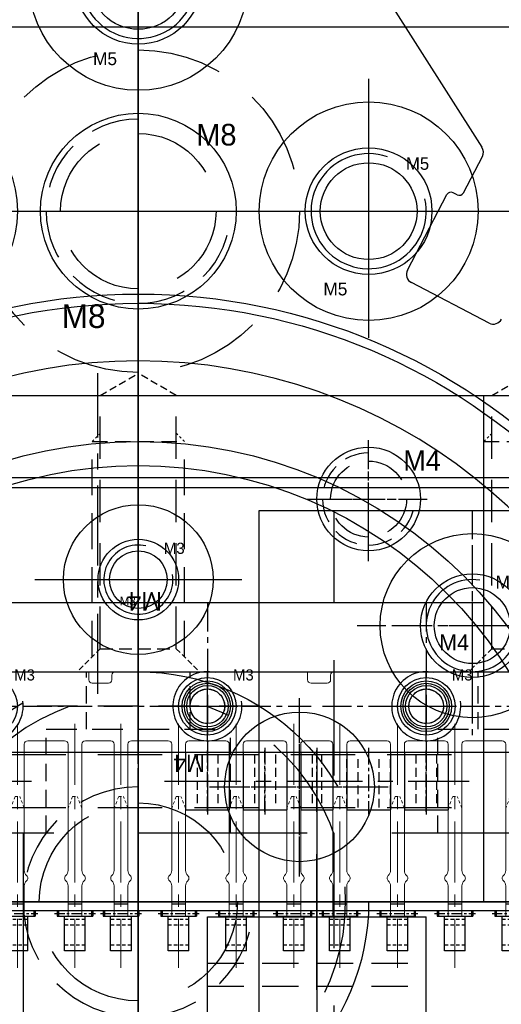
# Model space of a CAD drawing. Header units: millimetres. Extents: x -1657 to 8845, y -11980 to 3013.
# Tile 125 of 256: x 283 to 304, y 700 to 742. Entities that reach past the tile are written whole.
import ezdxf

# ---------------------------------------------------------------- set-up
doc = ezdxf.new("R2010")
doc.units = ezdxf.units.MM
for name, pattern in [('CENTER', [2, 1.25, -0.25, 0.25, -0.25]), ('DASHED', [0.75, 0.5, -0.25]), ('DASHED2', [0.375, 0.25, -0.125])]:
    doc.linetypes.add(name, pattern=pattern)
for name, color, linetype in [('01', 6, 'Continuous'), ('图层14', 143, 'Continuous'), ('图层15', 75, 'Continuous'), ('图层17', 150, 'Continuous'), ('图层19', 51, 'Continuous'), ('图层20', 232, 'Continuous'), ('图层21', 122, 'Continuous'), ('图层22', 204, 'Continuous'), ('图层23', 241, 'Continuous'), ('图层24', 21, 'Continuous'), ('图层25', 81, 'Continuous'), ('图层26', 193, 'Continuous'), ('图层30', 170, 'Continuous'), ('图层33', 235, 'Continuous'), ('图层35', 64, 'Continuous'), ('折弯气缸', 252, 'Continuous'), ('方管2', 2, 'Continuous')]:
    doc.layers.add(name, color=color, linetype=linetype)

# ---------------------------------------------------------------- blocks, each defined once
blk = doc.blocks.new('1084C')
at = {"layer": '01', "ltscale": 1.375}
for p, q in [((-7.357, 9.747), (-7.357, 10.497)), ((2.143, 9.747), (2.143, 10.497)), ((-7.357, 7.497), (-7.357, 8.247)), ((2.143, 7.497), (2.143, 8.247))]:
    blk.add_line(p, q, dxfattribs=at)
at = {"layer": '01', "color": 1, "linetype": 'CENTER', "lineweight": 9, "ltscale": 2.117168}
for p, q in [((-6.109, 8.227), (-6.109, -2.359)), ((-3.609, 8.227), (-3.609, -2.359)), ((-1.609, 8.227), (-1.609, -2.359)), ((0.891, 8.227), (0.891, -2.359))]:
    blk.add_line(p, q, dxfattribs=at)
at = {"layer": '01', "linetype": 'Continuous', "lineweight": 15}
for p, q in [((-6.557, 7.497), (-7.357, 7.497)), ((-6.407, 7.347), (-6.407, 1.864)), ((-5.807, 7.347), (-5.807, 1.864)), ((-5.657, 7.497), (-4.057, 7.497)), ((-3.907, 7.347), (-3.907, 1.864)), ((-3.307, 7.347), (-3.307, 1.864)), ((-3.157, 7.497), (-2.057, 7.497)), ((-1.907, 7.347), (-1.907, 1.864)), ((-1.307, 7.347), (-1.307, 1.864)), ((0.443, 7.497), (-1.157, 7.497)), ((0.593, 7.347), (0.593, 1.864)), ((1.193, 7.347), (1.193, 1.864)), ((2.143, 7.497), (1.343, 7.497)), ((1.343, 7.497), (2.143, 7.497)), ((-6.407, 1.193), (-6.407, -0.125)), ((-5.807, 1.193), (-5.807, -0.125)), ((-3.907, 1.193), (-3.907, -0.125)), ((-3.307, 1.193), (-3.307, -0.125)), ((-1.907, 1.193), (-1.907, -0.125)), ((-1.307, 1.193), (-1.307, -0.125)), ((0.593, 1.193), (0.593, -0.125)), ((1.193, 1.193), (1.193, -0.125))]:
    blk.add_line(p, q, dxfattribs=at)
at = {"layer": '01', "linetype": 'DASHED2', "lineweight": 9, "ltscale": 0.5}
for p, q in [((-6.207, 5.076), (-6.407, 4.576)), ((-6.207, 5.076), (-6.007, 5.076)), ((-5.807, 4.576), (-6.007, 5.076)), ((-3.707, 5.076), (-3.907, 4.576)), ((-3.707, 5.076), (-3.507, 5.076)), ((-3.307, 4.576), (-3.507, 5.076)), ((-1.707, 5.076), (-1.907, 4.576)), ((-1.707, 5.076), (-1.507, 5.076)), ((-1.307, 4.576), (-1.507, 5.076)), ((0.793, 5.076), (0.593, 4.576)), ((0.793, 5.076), (0.993, 5.076)), ((1.193, 4.576), (0.993, 5.076))]:
    blk.add_line(p, q, dxfattribs=at)
at = {"layer": '01', "color": 1, "linetype": 'CENTER', "ltscale": 0.35728}
for p, q in [((-7, 0), (-5.214, 0)), ((-4.5, 0), (-2.714, 0)), ((-2.5, 0), (-0.714, 0)), ((0, 0), (1.786, 0))]:
    blk.add_line(p, q, dxfattribs=at)
at = {"layer": '01', "ltscale": 0.075}
for p, q in [((-6.877, 0.125), (-5.337, 0.125)), ((-6.877, 0.125), (-6.877, -0.125)), ((-6.827, 0.125), (-6.827, -0.125)), ((-5.387, 0.125), (-5.387, -0.125)), ((-5.337, 0.125), (-5.337, -0.125)), ((-4.377, 0.125), (-2.837, 0.125)), ((-4.377, 0.125), (-4.377, -0.125)), ((-4.327, 0.125), (-4.327, -0.125)), ((-2.887, 0.125), (-2.887, -0.125)), ((-2.837, 0.125), (-2.837, -0.125)), ((-2.377, 0.125), (-0.837, 0.125)), ((-2.377, 0.125), (-2.377, -0.125)), ((-2.327, 0.125), (-2.327, -0.125)), ((-0.887, 0.125), (-0.887, -0.125)), ((-0.837, 0.125), (-0.837, -0.125)), ((0.123, 0.125), (1.663, 0.125)), ((0.123, 0.125), (0.123, -0.125)), ((0.173, 0.125), (0.173, -0.125)), ((1.613, 0.125), (1.613, -0.125)), ((1.663, 0.125), (1.663, -0.125)), ((-6.877, -0.125), (-5.337, -0.125)), ((-4.377, -0.125), (-2.837, -0.125)), ((-2.377, -0.125), (-0.837, -0.125)), ((0.123, -0.125), (1.663, -0.125))]:
    blk.add_line(p, q, dxfattribs=at)
at = {"layer": '01'}
for p, q in [((-5.807, 0.407), (-6.407, 0.407)), ((-3.307, 0.407), (-3.907, 0.407)), ((-1.307, 0.407), (-1.907, 0.407)), ((1.193, 0.407), (0.593, 0.407))]:
    blk.add_line(p, q, dxfattribs=at)
at = {"layer": '01', "ltscale": 0.625}
for p, q in [((-6.559, -1.629), (-6.559, -0.125)), ((-5.659, -1.629), (-5.659, -0.125)), ((-4.059, -1.629), (-4.059, -0.125)), ((-3.159, -1.629), (-3.159, -0.125)), ((-2.059, -1.629), (-2.059, -0.125)), ((-1.159, -1.629), (-1.159, -0.125)), ((0.441, -1.629), (0.441, -0.125)), ((1.341, -1.629), (1.341, -0.125)), ((-5.659, -1.629), (-6.559, -1.629)), ((-3.159, -1.629), (-4.059, -1.629)), ((-1.159, -1.629), (-2.059, -1.629)), ((1.341, -1.629), (0.441, -1.629))]:
    blk.add_line(p, q, dxfattribs=at)
at = {"layer": '01', "color": 4, "linetype": 'DASHED', "ltscale": 0.3}
for p, q in [((-5.659, -0.267), (-6.559, -0.267)), ((-3.159, -0.267), (-4.059, -0.267)), ((-1.159, -0.267), (-2.059, -0.267)), ((1.341, -0.267), (0.441, -0.267)), ((-5.659, -0.517), (-6.559, -0.517)), ((-3.159, -0.517), (-4.059, -0.517)), ((-1.159, -0.517), (-2.059, -0.517)), ((1.341, -0.517), (0.441, -0.517)), ((-5.659, -1.379), (-6.559, -1.379)), ((-3.159, -1.379), (-4.059, -1.379)), ((-1.159, -1.379), (-2.059, -1.379)), ((1.341, -1.379), (0.441, -1.379))]:
    blk.add_line(p, q, dxfattribs=at)
at = {"layer": '01', "linetype": 'Continuous', "lineweight": 15}
blk.add_lwpolyline([(-7.357, 10.497), (-3.007, 10.497)], dxfattribs=at)
blk.add_lwpolyline([(-3.007, 10.497), (-3.007, 10.147, 0.414214), (-2.857, 9.997), (-2.157, 9.997, 0.414214), (-2.007, 10.147), (-2.007, 10.347, -0.414214), (-1.857, 10.497), (2.143, 10.497)], format="xyb", dxfattribs=at)
for centre, radius, start, end in [((-7.357, 8.997), 0.75, 270, 90), ((2.143, 8.997), 0.75, 90, 270), ((-6.557, 7.347), 0.15, 0, 90), ((-5.657, 7.347), 0.15, 90, 180), ((-4.057, 7.347), 0.15, 360, 90), ((-3.157, 7.347), 0.15, 90, 180), ((-2.057, 7.347), 0.15, 360, 90), ((-1.157, 7.347), 0.15, 90, 180), ((0.443, 7.347), 0.15, 360, 90), ((1.343, 7.347), 0.15, 90, 180), ((-6.707, 1.864), 0.3, 311.8103, 0), ((-5.507, 1.864), 0.3, 180, 228.1897), ((-4.207, 1.864), 0.3, 311.8103, 0), ((-3.007, 1.864), 0.3, 180, 228.1897), ((-2.207, 1.864), 0.3, 311.8103, 0), ((-1.007, 1.864), 0.3, 180, 228.1897), ((0.293, 1.864), 0.3, 311.8103, 0), ((1.493, 1.864), 0.3, 180, 228.1897), ((-6.407, 1.529), 0.15, 131.8103, 228.1897), ((-6.707, 1.193), 0.3, 0, 48.1897), ((-5.507, 1.193), 0.3, 131.8103, 180), ((-5.807, 1.529), 0.15, 311.8103, 48.1897), ((-3.907, 1.529), 0.15, 131.8103, 228.1897), ((-4.207, 1.193), 0.3, 0, 48.1897), ((-3.007, 1.193), 0.3, 131.8103, 180), ((-3.307, 1.529), 0.15, 311.8103, 48.1897), ((-1.907, 1.529), 0.15, 131.8103, 228.1897), ((-2.207, 1.193), 0.3, 0, 48.1897), ((-1.007, 1.193), 0.3, 131.8103, 180), ((-1.307, 1.529), 0.15, 311.8103, 48.1897), ((0.593, 1.529), 0.15, 131.8103, 228.1897), ((0.293, 1.193), 0.3, 0, 48.1897), ((1.493, 1.193), 0.3, 131.8103, 180), ((1.193, 1.529), 0.15, 311.8103, 48.1897)]:
    blk.add_arc(centre, radius, start, end, dxfattribs=at)
blk = doc.blocks.new('10CCA')
at = {"layer": '图层15', "color": 1, "linetype": 'CENTER', "ltscale": 2.671598}
blk.add_line((0, 0), (0, 11.358), dxfattribs=at)
at = {"layer": '图层15', "color": 4, "linetype": 'DASHED', "ltscale": 1.5}
for p, q in [((-2.25, 6.715), (-2.25, 9.215)), ((2.25, 6.715), (2.25, 9.215)), ((-4, 2.215), (-4, 6.715)), ((4, 2.215), (4, 6.715))]:
    blk.add_line(p, q, dxfattribs=at)
at = {"layer": '图层15', "color": 4, "linetype": 'DASHED', "ltscale": 2.666667}
blk.add_line((-4, 6.715), (4, 6.715), dxfattribs=at)
at = {"layer": '图层15'}
blk.add_text('M4', height=0.743, rotation=180, dxfattribs=at).set_placement((2.897, 5.607))
blk = doc.blocks.new('4F')
at = {"color": 4, "linetype": 'DASHED', "ltscale": 0.471405}
for p, q in [((1, 1.65), (0, 2.65)), ((1, -1.65), (0, -2.65))]:
    blk.add_line(p, q, dxfattribs=at)
at = {"color": 4, "linetype": 'DASHED', "ltscale": 3.116667}
for p, q in [((0.65, 2), (10, 2)), ((0.65, -2), (10, -2))]:
    blk.add_line(p, q, dxfattribs=at)
at = {"color": 4, "linetype": 'DASHED', "ltscale": 0.164992}
for p, q in [((10, 2), (10.35, 1.65)), ((10, -2), (10.35, -1.65))]:
    blk.add_line(p, q, dxfattribs=at)
at = {"color": 4, "linetype": 'DASHED', "ltscale": 1.333333}
blk.add_line((10, 2), (10, -2), dxfattribs=at)
at = {"color": 4, "linetype": 'DASHED', "ltscale": 1.1}
for p, q in [((1, 1.65), (1, -1.65)), ((12, 1.65), (12, -1.65))]:
    blk.add_line(p, q, dxfattribs=at)
at = {"color": 4, "linetype": 'DASHED', "ltscale": 3.666667}
for p, q in [((1, 1.65), (12, 1.65)), ((1, -1.65), (12, -1.65))]:
    blk.add_line(p, q, dxfattribs=at)
at = {"color": 4, "linetype": 'DASHED', "ltscale": 0.635085}
for p in [(12, 1.65), (12, -1.65)]:
    blk.add_line(p, (12.953, 0), dxfattribs=at)
at = {"color": 1, "linetype": 'CENTER', "ltscale": 3.210708}
blk.add_line((-2.156, 0), (13.898, 0), dxfattribs=at)
blk.add_text('M4', height=0.8081, rotation=90).set_placement((3.463, -1.03))
blk = doc.blocks.new('3A')
at = {"color": 1, "linetype": 'CENTER'}
for p, q in [((0, 4.25), (0, -4.25)), ((-4.25, 0), (4.25, 0))]:
    blk.add_line(p, q, dxfattribs=at)
for radius in [3.25, 1.75]:
    blk.add_circle((0, 0), radius)
blk.add_text('M3', height=0.3706).set_placement((-0.802, -1.114))
blk = doc.blocks.new('3C')
at = {"color": 1, "linetype": 'CENTER'}
for p, q in [((0, 4.5), (0, -4.5)), ((-4.5, 0), (4.5, 0))]:
    blk.add_line(p, q, dxfattribs=at)
blk.add_circle((0, 0), 1.25)
at = {"color": 2, "linetype": 'Continuous'}
blk.add_arc((0, 0), 1.5, 77.2897, 8.5828, dxfattribs=at)
blk.add_text('M3', height=0.4838).set_placement((1.112, 1.118))
blk = doc.blocks.new('4E')
at = {"color": 1, "linetype": 'CENTER', "ltscale": 0.96}
for p, q in [((0, -2.4), (0, 2.4)), ((-2.4, 0), (2.4, 0))]:
    blk.add_line(p, q, dxfattribs=at)
at = {"color": 4, "linetype": 'DASHED', "ltscale": 3.454}
blk.add_circle((0, 0), 1.65, dxfattribs=at)
at = {"color": 4, "linetype": 'DASHED', "ltscale": 2.093333}
blk.add_arc((0, 0), 2, 90, 0, dxfattribs=at)
at = {"ltscale": 0.5}
blk.add_text('M4', height=0.8733, dxfattribs=at).set_placement((1.508, 1.238))
blk = doc.blocks.new('5A')
at = {"color": 1, "linetype": 'CENTER'}
for p, q in [((0, 5.75), (0, -5.75)), ((-5.75, 0), (5.75, 0))]:
    blk.add_line(p, q, dxfattribs=at)
for radius in [4.75, 2.75]:
    blk.add_circle((0, 0), radius)
blk.add_text('M5', height=0.56).set_placement((-1.965, -3.658))
blk = doc.blocks.new('5C')
at = {"color": 1, "linetype": 'CENTER'}
for p, q in [((0, 4.5), (0, -4.5)), ((-4.5, 0), (4.5, 0))]:
    blk.add_line(p, q, dxfattribs=at)
blk.add_circle((0, 0), 2.1)
at = {"color": 2, "linetype": 'Continuous'}
blk.add_arc((0, 0), 2.5, 70.7735, 12.493, dxfattribs=at)
blk.add_text('M5', height=0.54).set_placement((1.623, 1.797))
blk = doc.blocks.new('8E')
at = {"color": 1, "linetype": 'CENTER', "ltscale": 2.047946}
for p, q in [((0, 5.12), (0, -5.12)), ((-5.12, 0), (5.12, 0))]:
    blk.add_line(p, q, dxfattribs=at)
at = {"color": 4, "linetype": 'DASHED', "ltscale": 7.065}
blk.add_circle((0, 0), 3.375, dxfattribs=at)
at = {"color": 4, "linetype": 'DASHED', "ltscale": 4.186667}
blk.add_arc((0, 0), 4, 90, 0, dxfattribs=at)
blk.add_text('M8', height=0.9405).set_placement((2.516, 2.851))
blk = doc.blocks.new('8P')
at = {"color": 1, "linetype": 'CENTER', "ltscale": 3.1}
for p, q in [((0, 7.75), (0, -7.75)), ((-7.75, 0), (7.75, 0))]:
    blk.add_line(p, q, dxfattribs=at)
at = {"color": 4, "linetype": 'DASHED', "ltscale": 7.326667}
blk.add_circle((0, 0), 7, dxfattribs=at)
blk.add_circle((0, 0), 4.25)
blk.add_text('M8', height=1.0256).set_placement((-3.328, -5.072))
blk = doc.blocks.new('12450')
at = {"layer": '折弯气缸', "ltscale": 0.5}
for p, q in [((30.796, 17.54), (30.796, -45.449)), ((-10.589, -14.115), (63.293, -14.115))]:
    blk.add_line(p, q, dxfattribs=at)
at = {"layer": '折弯气缸'}
for p, q in [((5.654, 1.115), (3.899, -2.255)), ((-9.704, -4.115), (-1.981, 0.806)), ((0, 0), (-1.581, 0.823)), ((0.085, -0.27), (-0.007, -0.447)), ((3.36, -2.425), (0.078, -0.717))]:
    blk.add_line(p, q, dxfattribs=at)
at = {"layer": '折弯气缸', "color": 4, "linetype": 'DASHED', "ltscale": 3.514917}
blk.add_line((22.299, -8.842), (22.299, -19.387), dxfattribs=at)
at = {"layer": '折弯气缸'}
for radius in [26.4, 26, 18.95]:
    blk.add_circle((30.796, -14.115), radius, dxfattribs=at)
at = {"layer": '折弯气缸', "color": 4, "linetype": 'DASHED', "ltscale": 20.933333}
blk.add_circle((30.796, -14.115), 10, dxfattribs=at)
at = {"layer": '折弯气缸', "color": 4, "linetype": 'DASHED', "ltscale": 9.001333}
blk.add_circle((30.796, -14.115), 4.3, dxfattribs=at)
at = {"layer": '折弯气缸'}
for centre, radius, start, end in [((30.796, -14.115), 23.5, 26.7704, 333.2296), ((5.299, 1.3), 0.4, 332.5, 62.5), ((-1.766, 0.468), 0.4, 62.5, 122.5), ((-0.092, -0.177), 0.2, 332.5, 62.5), ((0.17, -0.54), 0.2, 152.5, 242.5), ((3.544, -2.071), 0.4, 242.5, 332.5)]:
    blk.add_arc(centre, radius, start, end, dxfattribs=at)
at = {"layer": '折弯气缸', "color": 4, "linetype": 'DASHED', "ltscale": 9.42}
for start, end in [(19.2427, 160.7573), (199.2427, 340.7573)]:
    blk.add_arc((30.796, -14.115), 9, start, end, dxfattribs=at)
at = {"layer": '折弯气缸', "color": 4, "linetype": 'DASHED', "ltscale": 5.233333}
blk.add_arc((30.796, -14.115), 5, 180, 90, dxfattribs=at)
blk = doc.blocks.new('4A')
at = {"color": 1, "linetype": 'CENTER'}
for p, q in [((0, 5), (0, -5)), ((-5, 0), (5, 0))]:
    blk.add_line(p, q, dxfattribs=at)
for radius in [4, 2.25]:
    blk.add_circle((0, 0), radius)
blk.add_text('M4', height=0.6969).set_placement((-1.438, -1.078))
blk = doc.blocks.new('4C')
at = {"color": 1, "linetype": 'CENTER', "ltscale": 1.3982}
for p, q in [((0, 3.496), (0, -3.496)), ((-3.496, 0), (3.496, 0))]:
    blk.add_line(p, q, dxfattribs=at)
blk.add_circle((0, 0), 1.65)
at = {"color": 2, "linetype": 'Continuous'}
blk.add_arc((0, 0), 2, 80.7475, 15.0508, dxfattribs=at)
blk.add_text('M4', height=0.5584).set_placement((1.013, 1.613))
blk = doc.blocks.new('2A531')
at = {"layer": '方管2', "ltscale": 2.125}
blk.add_line((0, 3), (840, 3), dxfattribs=at)
at = {"layer": '方管2', "color": 4, "linetype": 'DASHED', "ltscale": 280}
blk.add_line((0, 0), (840, 0), dxfattribs=at)

msp = doc.modelspace()

# ---------------------------------------------------------------- linework, layer by layer
at = {"layer": '图层14', "ltscale": 0.625}
msp.add_line((137.9598, 714.0085), (337.9598, 714.0085), dxfattribs=at)
at = {"layer": '图层15', "ltscale": 0.15}
for p, q in [((265.9598, 714.0085), (309.9598, 714.0085)), ((290.0098, 710.5085), (291.9098, 710.5085)), ((292.5098, 710.5085), (294.4098, 710.5085)), ((295.0098, 710.5085), (296.4098, 710.5085)), ((297.0098, 710.5085), (298.9098, 710.5085)), ((299.5098, 710.5085), (301.4098, 710.5085)), ((290.0098, 708.0085), (291.9098, 708.0085)), ((292.5098, 708.0085), (294.4098, 708.0085)), ((295.0098, 708.0085), (296.4098, 708.0085)), ((297.0098, 708.0085), (298.9098, 708.0085)), ((299.5098, 708.0085), (301.4098, 708.0085)), ((265.9598, 703.6369), (309.9598, 703.6369))]:
    msp.add_line(p, q, dxfattribs=at)
at = {"layer": '图层15', "color": 1, "linetype": 'CENTER'}
for p, q in [((290.9598, 711.4285), (290.9598, 713.5885)), ((300.4598, 711.4285), (300.4598, 713.5885)), ((289.8798, 712.5085), (292.0398, 712.5085)), ((299.3798, 712.5085), (301.5398, 712.5085))]:
    msp.add_line(p, q, dxfattribs=at)
at = {"layer": '图层15', "color": 1, "linetype": 'CENTER', "ltscale": 0.58}
for p, q in [((290.9598, 710.7085), (290.9598, 707.8085)), ((293.4598, 710.7085), (293.4598, 707.8085)), ((295.7098, 710.7085), (295.7098, 707.8085)), ((297.9598, 710.7085), (297.9598, 707.8085)), ((300.4598, 710.7085), (300.4598, 707.8085))]:
    msp.add_line(p, q, dxfattribs=at)
at = {"layer": '图层15', "ltscale": 1.125}
for p, q in [((290.0098, 710.5085), (290.0098, 708.0085)), ((291.9098, 710.5085), (291.9098, 708.0085)), ((292.5098, 710.5085), (292.5098, 708.0085)), ((294.4098, 710.5085), (294.4098, 708.0085)), ((295.0098, 710.5085), (295.0098, 708.0085)), ((296.4098, 710.5085), (296.4098, 708.0085)), ((297.0098, 710.5085), (297.0098, 708.0085)), ((298.9098, 710.5085), (298.9098, 708.0085)), ((299.5098, 710.5085), (299.5098, 708.0085)), ((301.4098, 710.5085), (301.4098, 708.0085))]:
    msp.add_line(p, q, dxfattribs=at)
at = {"layer": '图层15', "color": 1, "linetype": 'CENTER', "ltscale": 2.6448}
for p, q in [((270.0978, 709.2585), (283.3218, 709.2585)), ((289.0978, 709.2585), (302.3218, 709.2585))]:
    msp.add_line(p, q, dxfattribs=at)
at = {"layer": '图层15', "color": 4, "linetype": 'DASHED', "ltscale": 14.666667}
msp.add_line((265.9598, 707.0085), (309.9598, 707.0085), dxfattribs=at)
at = {"layer": '图层15', "ltscale": 0.15}
for centre in [(290.9598, 712.5085), (300.4598, 712.5085)]:
    msp.add_circle(centre, 0.9, dxfattribs=at)
at = {"layer": '图层17', "ltscale": 0.15}
for p, q in [((237.9598, 722.0085), (337.9598, 722.0085)), ((265.9598, 710.5085), (305.9598, 710.5085))]:
    msp.add_line(p, q, dxfattribs=at)
at = {"layer": '图层17', "color": 1, "linetype": 'CENTER'}
for p, q in [((290.9598, 711.3085), (290.9598, 713.7085)), ((300.4598, 711.3085), (300.4598, 713.7085)), ((289.7598, 712.5085), (292.1598, 712.5085)), ((299.2598, 712.5085), (301.6598, 712.5085))]:
    msp.add_line(p, q, dxfattribs=at)
at = {"layer": '图层17', "ltscale": 0.45}
for centre in [(290.9598, 712.5085), (300.4598, 712.5085)]:
    msp.add_circle(centre, 1, dxfattribs=at)
at = {"layer": '图层19', "color": 1, "linetype": 'CENTER', "ltscale": 9.28}
msp.add_line((295.7098, 710.2085), (295.7098, 663.8085), dxfattribs=at)
at = {"layer": '图层19', "ltscale": 6.25}
msp.add_line((137.9598, 707.0085), (282.9598, 707.0085), dxfattribs=at)
at = {"layer": '图层19', "ltscale": 2.5}
msp.add_line((282.9598, 707.0085), (282.9598, 667.0085), dxfattribs=at)
at = {"layer": '图层20', "ltscale": 0.75}
for p, q in [((269.4573, 717.0085), (302.9573, 717.0085)), ((302.9573, 704.0085), (302.9573, 717.0085)), ((302.9573, 704.0085), (312.9573, 704.0085))]:
    msp.add_line(p, q, dxfattribs=at)
at = {"layer": '图层21', "ltscale": 6.25}
for p, q in [((269.4573, 717.0085), (302.9573, 717.0085)), ((302.9573, 704.0085), (302.9573, 717.0085)), ((269.4573, 704.0085), (302.9573, 704.0085))]:
    msp.add_line(p, q, dxfattribs=at)
at = {"layer": '图层21', "color": 1, "linetype": 'CENTER'}
for p, q in [((294.9573, 705.4085), (294.9573, 712.6085)), ((291.3573, 709.0085), (298.5573, 709.0085))]:
    msp.add_line(p, q, dxfattribs=at)
at = {"layer": '图层21', "color": 4, "linetype": 'DASHED', "ltscale": 5.583333}
for p, q in [((269.4573, 710.4085), (302.9573, 710.4085)), ((269.4573, 708.1085), (302.9573, 708.1085))]:
    msp.add_line(p, q, dxfattribs=at)
at = {"layer": '图层21', "color": 4, "linetype": 'DASHED', "ltscale": 0.766667}
for p, q in [((290.0098, 710.4085), (290.0098, 708.1085)), ((290.5098, 710.4085), (290.5098, 708.1085)), ((291.4098, 710.4085), (291.4098, 708.1085)), ((291.9098, 710.4085), (291.9098, 708.1085)), ((292.5098, 710.4085), (292.5098, 708.1085)), ((293.0098, 710.4085), (293.0098, 708.1085)), ((293.9098, 710.4085), (293.9098, 708.1085)), ((294.4098, 710.4085), (294.4098, 708.1085)), ((295.0098, 710.4085), (295.0098, 708.1085)), ((295.5098, 710.4085), (295.5098, 708.1085)), ((295.9098, 710.4085), (295.9098, 708.1085)), ((296.4098, 710.4085), (296.4098, 708.1085)), ((297.0098, 708.1085), (297.0098, 710.4085)), ((297.5098, 708.1085), (297.5098, 710.4085)), ((298.4098, 708.1085), (298.4098, 710.4085)), ((298.9098, 708.1085), (298.9098, 710.4085)), ((299.5098, 710.4085), (299.5098, 708.1085)), ((300.0098, 710.4085), (300.0098, 708.1085)), ((300.9098, 710.4085), (300.9098, 708.1085)), ((301.4098, 710.4085), (301.4098, 708.1085))]:
    msp.add_line(p, q, dxfattribs=at)
at = {"layer": '图层21', "color": 1, "linetype": 'CENTER', "ltscale": 0.5336}
for p, q in [((290.9598, 707.9245), (290.9598, 710.5925)), ((293.4598, 707.9245), (293.4598, 710.5925)), ((295.7098, 707.9245), (295.7098, 710.5925)), ((300.4598, 707.9245), (300.4598, 710.5925))]:
    msp.add_line(p, q, dxfattribs=at)
at = {"layer": '图层21', "ltscale": 6.25}
for centre in [(290.9598, 712.5085), (300.4598, 712.5085)]:
    msp.add_circle(centre, 0.75, dxfattribs=at)
at = {"layer": '图层21', "ltscale": 1.5}
msp.add_circle((294.9573, 709.0085), 3.25, dxfattribs=at)
at = {"layer": '图层22', "color": 1, "linetype": 'CENTER'}
for p, q in [((290.9598, 711.1885), (290.9598, 713.8285)), ((300.4598, 711.1885), (300.4598, 713.8285)), ((289.6398, 712.5085), (292.2798, 712.5085)), ((299.1398, 712.5085), (301.7798, 712.5085))]:
    msp.add_line(p, q, dxfattribs=at)
at = {"layer": '图层22', "ltscale": 1.593444}
for centre in [(290.9598, 712.5085), (300.4598, 712.5085)]:
    msp.add_circle(centre, 1.1, dxfattribs=at)
at = {"layer": '图层22', "color": 4, "linetype": 'DASHED', "ltscale": 0.785}
for centre in [(290.9598, 712.5085), (300.4598, 712.5085)]:
    msp.add_circle(centre, 0.75, dxfattribs=at)
at = {"layer": '图层23', "ltscale": 0.55}
msp.add_line((259.4573, 704.0085), (312.9573, 704.0085), dxfattribs=at)
at = {"layer": '图层24', "color": 1, "linetype": 'CENTER', "ltscale": 2.784}
msp.add_line((286.2073, 713.0485), (286.2073, 726.9685), dxfattribs=at)
at = {"layer": '图层24', "ltscale": 0.55}
for p, q in [((269.4573, 726.0085), (302.9573, 726.0085)), ((302.9573, 714.0085), (302.9573, 726.0085)), ((269.4573, 714.0085), (302.9573, 714.0085))]:
    msp.add_line(p, q, dxfattribs=at)
at = {"layer": '图层24', "color": 1, "linetype": 'CENTER'}
for p, q in [((297.9573, 718.8085), (297.9573, 724.2085)), ((295.2573, 721.5085), (300.6573, 721.5085))]:
    msp.add_line(p, q, dxfattribs=at)
at = {"layer": '图层24', "ltscale": 0.55}
msp.add_circle((297.9573, 721.5085), 2.25, dxfattribs=at)
at = {"layer": '图层25', "color": 1, "linetype": 'CENTER', "ltscale": 3.712}
msp.add_line((287.9598, 724.7285), (287.9598, 743.2885), dxfattribs=at)
at = {"layer": '图层25', "ltscale": 1.5}
for p, q in [((269.9598, 742.0085), (305.9598, 742.0085)), ((269.9598, 726.0085), (305.9598, 726.0085))]:
    msp.add_line(p, q, dxfattribs=at)
at = {"layer": '图层25', "color": 1, "linetype": 'CENTER', "ltscale": 8.352}
msp.add_line((267.0798, 734.0085), (308.8398, 734.0085), dxfattribs=at)
at = {"layer": '图层26', "color": 1, "linetype": 'CENTER', "ltscale": 7.888}
msp.add_line((295.7098, 668.6385), (295.7098, 706.0785), dxfattribs=at)
at = {"layer": '图层26', "ltscale": 0.25}
for p, q in [((290.9598, 671.3585), (290.9598, 703.3585)), ((290.9598, 703.3585), (300.4598, 703.3585)), ((300.4598, 671.3585), (300.4598, 703.3585))]:
    msp.add_line(p, q, dxfattribs=at)
at = {"layer": '图层26', "color": 4, "linetype": 'DASHED', "ltscale": 3.166667}
for p, q in [((290.9598, 701.3585), (300.4598, 701.3585)), ((290.9598, 700.3585), (300.4598, 700.3585))]:
    msp.add_line(p, q, dxfattribs=at)
at = {"layer": '图层30', "color": 1, "linetype": 'CENTER', "ltscale": 15.08}
msp.add_line((287.9598, 660.8085), (287.9598, 759.2085), dxfattribs=at)
at = {"layer": '图层30', "color": 1, "linetype": 'CENTER'}
for p, q in [((294.9573, 705.1085), (294.9573, 712.9085)), ((291.0573, 709.0085), (298.8573, 709.0085))]:
    msp.add_line(p, q, dxfattribs=at)
at = {"layer": '图层30', "color": 4, "linetype": 'DASHED', "ltscale": 3.401667}
msp.add_circle((294.9573, 709.0085), 3.25, dxfattribs=at)
at = {"layer": '图层33', "color": 1, "linetype": 'CENTER', "ltscale": 26.68}
msp.add_line((287.9598, 659.8085), (287.9598, 798.2085), dxfattribs=at)
at = {"layer": '图层33', "color": 1, "linetype": 'CENTER'}
for p, q in [((287.9598, 680.0085), (287.9598, 728.0085)), ((263.9598, 704.0085), (311.9598, 704.0085))]:
    msp.add_line(p, q, dxfattribs=at)
at = {"layer": '图层33', "ltscale": 1.625}
msp.add_circle((287.9598, 704.0085), 20, dxfattribs=at)
at = {"layer": '图层35', "ltscale": 4}
for p, q in [((293.2098, 687.0085), (293.2098, 721.0085)), ((293.2098, 721.0085), (308.4598, 721.0085))]:
    msp.add_line(p, q, dxfattribs=at)
at = {"layer": '图层35', "color": 4, "linetype": 'DASHED', "ltscale": 10}
msp.add_line((296.4598, 687.0085), (296.4598, 721.0085), dxfattribs=at)
at = {"layer": '图层35', "color": 1, "linetype": 'CENTER', "ltscale": 3.074}
for p, q in [((266.3998, 704.0085), (283.7698, 704.0085)), ((292.1498, 704.0085), (309.5198, 704.0085))]:
    msp.add_line(p, q, dxfattribs=at)

# ---------------------------------------------------------------- block references
at = {"layer": '01', "ltscale": 0.625}
for p in [(288.8166, 703.5118), (298.3166, 703.5118), (307.8166, 703.5118)]:
    msp.add_blockref('1084C', p, dxfattribs=at)
at = {"layer": '图层14'}
for name, p in [('8E', (287.9598, 734.0085)), ('3C', (287.9598, 718.0085))]:
    msp.add_blockref(name, p, dxfattribs=at)
at = {"layer": '图层14', "ltscale": 1.5}
msp.add_blockref('5C', (297.9598, 734.0085), dxfattribs=at)
at = {"layer": '图层14', "ltscale": 0.15, "rotation": 90}
for p in [(287.9598, 714.0085), (304.9598, 714.0085)]:
    msp.add_blockref('4F', p, dxfattribs=at)
at = {"layer": '图层15', "ltscale": 0.15}
for p in [(287.9598, 704.7935), (304.9598, 704.7935)]:
    msp.add_blockref('10CCA', p, dxfattribs=at)
at = {"layer": '图层17', "ltscale": 0.5}
msp.add_blockref('3A', (287.9598, 718.0085), dxfattribs=at)
at = {"layer": '图层19'}
msp.add_blockref('8P', (287.9598, 734.0085), dxfattribs=at)
at = {"layer": '图层20', "ltscale": 1.625}
msp.add_blockref('5C', (287.9598, 744.0085), dxfattribs=at)
at = {"layer": '图层20', "ltscale": 1.125}
msp.add_blockref('4E', (297.9573, 721.5085), dxfattribs=at)
at = {"layer": '图层21', "ltscale": 0.75}
for p in [(281.4598, 712.5085), (290.9598, 712.5085), (300.4598, 712.5085)]:
    msp.add_blockref('3C', p, dxfattribs=at)
at = {"layer": '图层25', "ltscale": 1.5}
for p in [(277.9598, 734.0085), (297.9598, 734.0085)]:
    msp.add_blockref('5A', p, dxfattribs=at)
at = {"layer": '图层30', "ltscale": 1.625}
msp.add_blockref('5A', (287.9598, 744.0085), dxfattribs=at)
at = {"layer": '图层30', "ltscale": 4}
msp.add_blockref('4C', (302.4598, 716.0085), dxfattribs=at)
at = {"layer": '图层35', "ltscale": 4}
msp.add_blockref('4A', (302.4598, 716.0085), dxfattribs=at)
at = {"layer": '折弯气缸', "ltscale": 1.625, "rotation": 270}
msp.add_blockref('12450', (302.0746, 734.8044), dxfattribs=at)
at = {"layer": '方管2', "ltscale": 2.125}
msp.add_blockref('2A531', (121.5098, 719.4368), dxfattribs=at)

doc.saveas('drawing.dxf')
